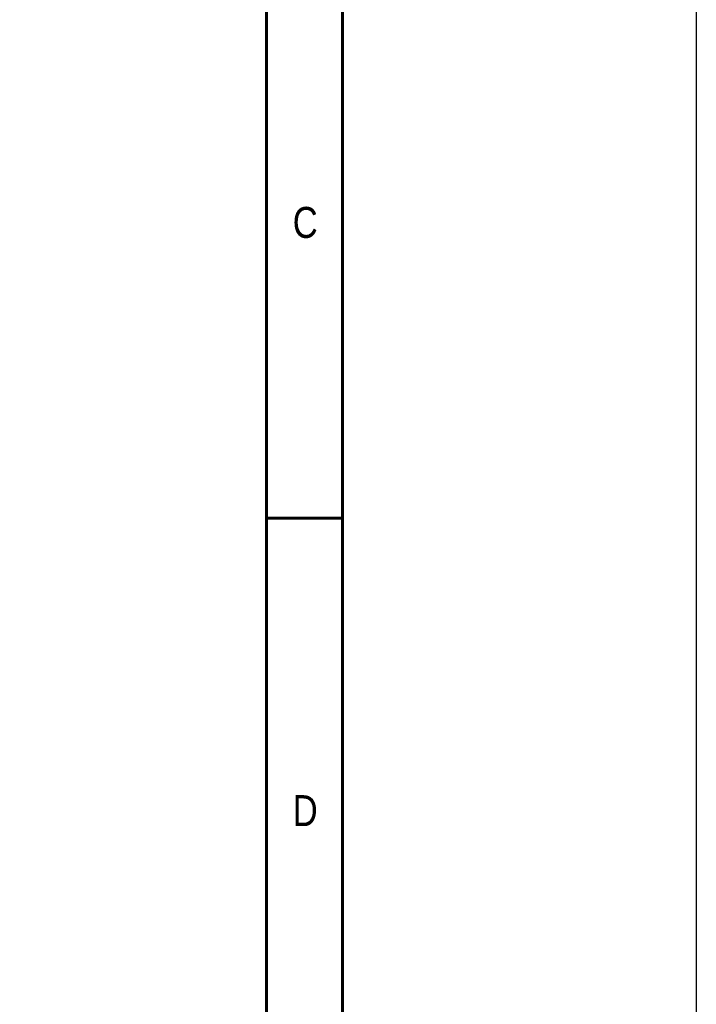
# Model space of a CAD drawing. Header units: inches. Extents: x 0 to 6721, y -3375 to 1330.
# Tile 90 of 198: x 5023 to 5216, y -1064 to -784. Entities that reach past the tile are written whole.
import ezdxf
from ezdxf.enums import TextEntityAlignment as Align

# ---------------------------------------------------------------- set-up
doc = ezdxf.new("R2010")
doc.units = ezdxf.units.IN
doc.header["$MEASUREMENT"] = 0
doc.layers.add('BORDER', color=7, linetype='Continuous')
doc.styles.add('SEACAD_arial_ttf', font='arial.ttf', dxfattribs={"height": 0.2})

# ---------------------------------------------------------------- blocks, each defined once
blk = doc.blocks.new('A4橫')
at = {"layer": 'BORDER', "color": 123, "linetype": 'Continuous', "lineweight": 60, "ltscale": 25.4}
for p, q in [((4924.324, 1170.892), (4924.324, 1453.749)), ((4917.114, 1446.539), (4917.114, 1170.892)), ((4924.324, 1261.095), (4917.114, 1261.095))]:
    blk.add_line(p, q, dxfattribs=at)
at = {"layer": 'BORDER', "color": 60, "linetype": 'Continuous', "ltscale": 25.4, "style": 'SEACAD_arial_ttf', "width": 0.8}
for s, p in [('C', (4919.601, 1290.649)), ('D', (4919.601, 1234.806))]:
    blk.add_text(s, height=2.943, dxfattribs=at).set_placement(p, align=Align.TOP_LEFT)

msp = doc.modelspace()

# ---------------------------------------------------------------- linework, layer by layer
at = {"color": 4}
msp.add_lwpolyline([(4436.223, 789.318), (5216.223, 789.318), (5216.223, -3374.682), (4436.223, -3374.682)], close=True, dxfattribs=at)

# ---------------------------------------------------------------- block references
at = {"xscale": 3, "yscale": 3, "zscale": 3}
msp.add_blockref('A4橫', (-9657.563, -4709.142), dxfattribs=at)

doc.saveas('drawing.dxf')
